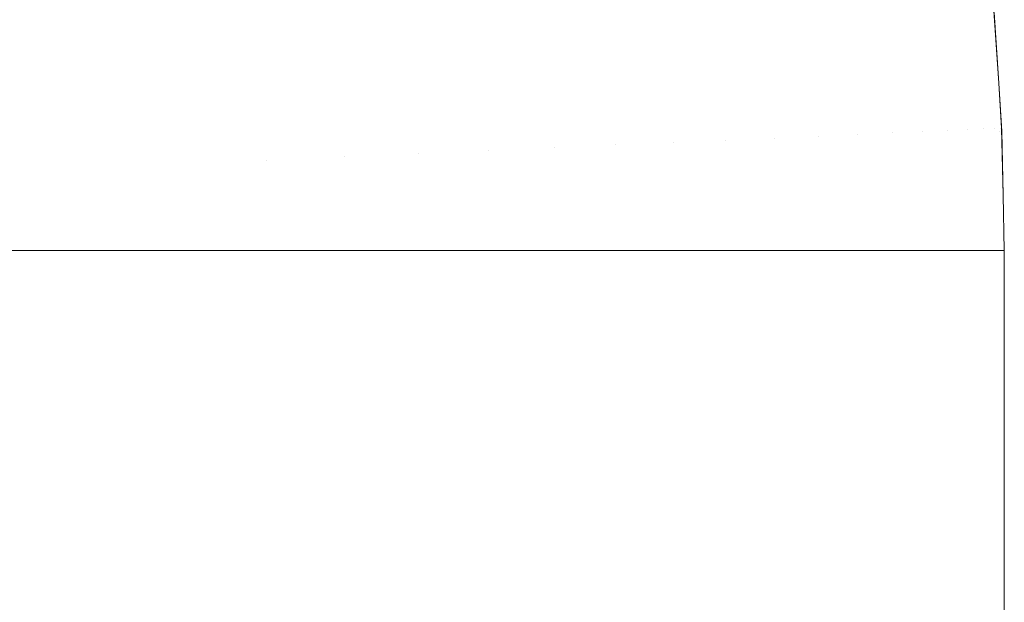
# Model space of a CAD drawing. Header units: centimetres. Extents: x -26 to 27.3, y -25.3 to -23.5.
# Tile 194 of 200: x 27.2742 to 27.3094, y -23.5724 to -23.5517. Entities that reach past the tile are written whole.
import ezdxf

# ---------------------------------------------------------------- set-up
doc = ezdxf.new("R2010")
doc.units = ezdxf.units.CM
doc.header["$LTSCALE"] = 2.54
doc.layers.add('Lucido design-1', color=7, linetype='Continuous')

# ---------------------------------------------------------------- blocks, each defined once
blk = doc.blocks.new('Gruppo-4-1')
at = {"color": 7, "linetype": 'Continuous', "lineweight": 9}
for points, invisible_edges in [([(27.30045, -23.547895, -349.343202), (27.300887, -23.55188, -349.343202), (27.30245, -23.551743, -349.347077), (27.302006, -23.54769, -349.347077)], 15), ([(27.302006, -23.54769, -349.347077), (27.30245, -23.551743, -349.347077), (27.303849, -23.551621, -349.35101), (27.303399, -23.547507, -349.35101)], 15), ([(27.304357, -23.547722, -350.011411), (27.304788, -23.551765, -350.011411), (27.303527, -23.551873, -350.015332), (27.303102, -23.547883, -350.015332)], 15), ([(27.305452, -23.547582, -350.007438), (27.305887, -23.551672, -350.007438), (27.304788, -23.551765, -350.011411), (27.304357, -23.547722, -350.011411)], 15), ([(27.306383, -23.547463, -350.00342), (27.306823, -23.551592, -350.00342), (27.305887, -23.551672, -350.007438), (27.305452, -23.547582, -350.007438)], 15), ([(27.296858, -23.548368, -349.335655), (27.297278, -23.552196, -349.335655), (27.299162, -23.552031, -349.339392), (27.298733, -23.548121, -349.339392)], 15), ([(27.298733, -23.548121, -349.339392), (27.299162, -23.552031, -349.339392), (27.300887, -23.55188, -349.343202), (27.30045, -23.547895, -349.343202)], 15), ([(27.301689, -23.548064, -350.019194), (27.302108, -23.551993, -350.019194), (27.300533, -23.552127, -350.02299), (27.300121, -23.548265, -350.02299)], 15), ([(27.303102, -23.547883, -350.015332), (27.303527, -23.551873, -350.015332), (27.302108, -23.551993, -350.019194), (27.301689, -23.548064, -350.019194)], 15), ([(27.294828, -23.548635, -349.331997), (27.295237, -23.552374, -349.331997), (27.297278, -23.552196, -349.335655), (27.296858, -23.548368, -349.335655)], 15), ([(27.300121, -23.548265, -350.02299), (27.300533, -23.552127, -350.02299), (27.298805, -23.552274, -350.026716), (27.298402, -23.548485, -350.026716)], 15), ([(27.292645, -23.548922, -349.328425), (27.293044, -23.552566, -349.328425), (27.295237, -23.552374, -349.331997), (27.294828, -23.548635, -349.331997)], 15), ([(27.296533, -23.548724, -350.030363), (27.296928, -23.552434, -350.030363), (27.294906, -23.552606, -350.033928), (27.29452, -23.548982, -350.033928)], 15), ([(27.298402, -23.548485, -350.026716), (27.298805, -23.552274, -350.026716), (27.296928, -23.552434, -350.030363), (27.296533, -23.548724, -350.030363)], 15), ([(27.290313, -23.549229, -349.324944), (27.290701, -23.552771, -349.324944), (27.293044, -23.552566, -349.328425), (27.292645, -23.548922, -349.328425)], 15), ([(27.29452, -23.548982, -350.033928), (27.294906, -23.552606, -350.033928), (27.292741, -23.552791, -350.037403), (27.292365, -23.549258, -350.037403)], 15), ([(27.287836, -23.549556, -349.321563), (27.288212, -23.552989, -349.321563), (27.290701, -23.552771, -349.324944), (27.290313, -23.549229, -349.324944)], 15), ([(27.292365, -23.549258, -350.037403), (27.292741, -23.552791, -350.037403), (27.290439, -23.552987, -350.040783), (27.290073, -23.549551, -350.040783)], 15), ([(27.287648, -23.549862, -350.044062), (27.288003, -23.553194, -350.044062), (27.285437, -23.553412, -350.047236), (27.285094, -23.550189, -350.047236)], 15), ([(27.285217, -23.5499, -349.318286), (27.285581, -23.553219, -349.318286), (27.288212, -23.552989, -349.321563), (27.287836, -23.549556, -349.321563)], 15), ([(27.290073, -23.549551, -350.040783), (27.290439, -23.552987, -350.040783), (27.288003, -23.553194, -350.044062), (27.287648, -23.549862, -350.044062)], 15), ([(27.285094, -23.550189, -350.047236), (27.285437, -23.553412, -350.047236), (27.282747, -23.553641, -350.0503), (27.282416, -23.550532, -350.0503)], 15), ([(27.282461, -23.550263, -349.31512), (27.282811, -23.553461, -349.31512), (27.285581, -23.553219, -349.318286), (27.285217, -23.5499, -349.318286)], 15), ([(27.279572, -23.550643, -349.31207), (27.279908, -23.553715, -349.31207), (27.282811, -23.553461, -349.31512), (27.282461, -23.550263, -349.31512)], 15), ([(27.282416, -23.550532, -350.0503), (27.282747, -23.553641, -350.0503), (27.279938, -23.55388, -350.053248), (27.279619, -23.55089, -350.053248)], 15), ([(27.276555, -23.551041, -349.309144), (27.276877, -23.55398, -349.309144), (27.279908, -23.553715, -349.31207), (27.279572, -23.550643, -349.31207)], 15), ([(27.279619, -23.55089, -350.053248), (27.279938, -23.55388, -350.053248), (27.277014, -23.554129, -350.056075), (27.276708, -23.551263, -350.056075)], 15), ([(27.273415, -23.551454, -349.306345), (27.273721, -23.554256, -349.306345), (27.276877, -23.55398, -349.309144), (27.276555, -23.551041, -349.309144)], 15), ([(27.276708, -23.551263, -350.056075), (27.277014, -23.554129, -350.056075), (27.27398, -23.554387, -350.058779), (27.273689, -23.55165, -350.058779)], 15), ([(27.307045, -23.551341, -349.363092), (27.307325, -23.55561, -349.363092), (27.308054, -23.555579, -349.367189), (27.307772, -23.551277, -349.367189)], 15), ([(27.307772, -23.551277, -349.367189), (27.308054, -23.555579, -349.367189), (27.308611, -23.555554, -349.37131), (27.308328, -23.551229, -349.37131)], 15), ([(27.308328, -23.551229, -349.37131), (27.308611, -23.555554, -349.37131), (27.308997, -23.555537, -349.375446), (27.308712, -23.551195, -349.375446)], 15), ([(27.308712, -23.551195, -349.375446), (27.308997, -23.555537, -349.375446), (27.309211, -23.555528, -349.379592), (27.308925, -23.551177, -349.379592)], 15), ([(27.309153, -23.553929, -349.382667), (27.308972, -23.551172, -349.382667), (27.308925, -23.551177, -349.379592), (27.309211, -23.555528, -349.379592)], 14), ([(27.308972, -23.551173, -349.382667), (27.309153, -23.553929, -349.382667), (27.309154, -23.553929, -349.982667), (27.308993, -23.551407, -349.982667)], 10), ([(27.30245, -23.551743, -349.347077), (27.302716, -23.555812, -349.347077), (27.30412, -23.55575, -349.35101), (27.303849, -23.551621, -349.35101)], 15), ([(27.303849, -23.551621, -349.35101), (27.30412, -23.55575, -349.35101), (27.305357, -23.555696, -349.354995), (27.305082, -23.551513, -349.354995)], 15), ([(27.305082, -23.551513, -349.354995), (27.305357, -23.555696, -349.354995), (27.306426, -23.55565, -349.359025), (27.306148, -23.551419, -349.359025)], 15), ([(27.306823, -23.551592, -350.00342), (27.307088, -23.555736, -350.00342), (27.306149, -23.555776, -350.007438), (27.305887, -23.551672, -350.007438)], 15), ([(27.306148, -23.551419, -349.359025), (27.306426, -23.55565, -349.359025), (27.307325, -23.55561, -349.363092), (27.307045, -23.551341, -349.363092)], 15), ([(27.307594, -23.551526, -349.999363), (27.307861, -23.555703, -349.999363), (27.307088, -23.555736, -350.00342), (27.306823, -23.551592, -350.00342)], 15), ([(27.308198, -23.551475, -349.995273), (27.308466, -23.555678, -349.995273), (27.307861, -23.555703, -349.999363), (27.307594, -23.551526, -349.999363)], 15), ([(27.308633, -23.551438, -349.991159), (27.308902, -23.555659, -349.991159), (27.308466, -23.555678, -349.995273), (27.308198, -23.551475, -349.995273)], 15), ([(27.308898, -23.551415, -349.987027), (27.309168, -23.555648, -349.987027), (27.308902, -23.555659, -349.991159), (27.308633, -23.551438, -349.991159)], 15), ([(27.309168, -23.555648, -349.987027), (27.308898, -23.551415, -349.987027), (27.308993, -23.551407, -349.982667), (27.309154, -23.553929, -349.982667)], 11), ([(27.299162, -23.552031, -349.339392), (27.299419, -23.555956, -349.339392), (27.301149, -23.55588, -349.343202), (27.300887, -23.55188, -349.343202)], 15), ([(27.300887, -23.55188, -349.343202), (27.301149, -23.55588, -349.343202), (27.302716, -23.555812, -349.347077), (27.30245, -23.551743, -349.347077)], 15), ([(27.303527, -23.551873, -350.015332), (27.303782, -23.555877, -350.015332), (27.302359, -23.555937, -350.019194), (27.302108, -23.551993, -350.019194)], 15), ([(27.304788, -23.551765, -350.011411), (27.305046, -23.555823, -350.011411), (27.303782, -23.555877, -350.015332), (27.303527, -23.551873, -350.015332)], 15), ([(27.305887, -23.551672, -350.007438), (27.306149, -23.555776, -350.007438), (27.305046, -23.555823, -350.011411), (27.304788, -23.551765, -350.011411)], 15), ([(27.295237, -23.552374, -349.331997), (27.295483, -23.556127, -349.331997), (27.29753, -23.556038, -349.335655), (27.297278, -23.552196, -349.335655)], 15), ([(27.298805, -23.552274, -350.026716), (27.299048, -23.556078, -350.026716), (27.297166, -23.556158, -350.030363), (27.296928, -23.552434, -350.030363)], 15), ([(27.297278, -23.552196, -349.335655), (27.29753, -23.556038, -349.335655), (27.299419, -23.555956, -349.339392), (27.299162, -23.552031, -349.339392)], 15), ([(27.300533, -23.552127, -350.02299), (27.30078, -23.556004, -350.02299), (27.299048, -23.556078, -350.026716), (27.298805, -23.552274, -350.026716)], 15), ([(27.302108, -23.551993, -350.019194), (27.302359, -23.555937, -350.019194), (27.30078, -23.556004, -350.02299), (27.300533, -23.552127, -350.02299)], 15), ([(27.290701, -23.552771, -349.324944), (27.290934, -23.556326, -349.324944), (27.293284, -23.556223, -349.328425), (27.293044, -23.552566, -349.328425)], 15), ([(27.294906, -23.552606, -350.033928), (27.295138, -23.556244, -350.033928), (27.292967, -23.556336, -350.037403), (27.292741, -23.552791, -350.037403)], 15), ([(27.293044, -23.552566, -349.328425), (27.293284, -23.556223, -349.328425), (27.295483, -23.556127, -349.331997), (27.295237, -23.552374, -349.331997)], 15), ([(27.296928, -23.552434, -350.030363), (27.297166, -23.556158, -350.030363), (27.295138, -23.556244, -350.033928), (27.294906, -23.552606, -350.033928)], 15), ([(27.285581, -23.553219, -349.318286), (27.285799, -23.55655, -349.318286), (27.288438, -23.556435, -349.321563), (27.288212, -23.552989, -349.321563)], 15), ([(27.290439, -23.552987, -350.040783), (27.290659, -23.556434, -350.040783), (27.288216, -23.556538, -350.044062), (27.288003, -23.553194, -350.044062)], 15), ([(27.288212, -23.552989, -349.321563), (27.288438, -23.556435, -349.321563), (27.290934, -23.556326, -349.324944), (27.290701, -23.552771, -349.324944)], 15), ([(27.292741, -23.552791, -350.037403), (27.292967, -23.556336, -350.037403), (27.290659, -23.556434, -350.040783), (27.290439, -23.552987, -350.040783)], 15), ([(27.282811, -23.553461, -349.31512), (27.283022, -23.556672, -349.31512), (27.285799, -23.55655, -349.318286), (27.285581, -23.553219, -349.318286)], 15), ([(27.288003, -23.553194, -350.044062), (27.288216, -23.556538, -350.044062), (27.285644, -23.556647, -350.047236), (27.285437, -23.553412, -350.047236)], 15), ([(27.276877, -23.55398, -349.309144), (27.27707, -23.556931, -349.309144), (27.280111, -23.556799, -349.31207), (27.279908, -23.553715, -349.31207)], 15), ([(27.279908, -23.553715, -349.31207), (27.280111, -23.556799, -349.31207), (27.283022, -23.556672, -349.31512), (27.282811, -23.553461, -349.31512)], 15), ([(27.282747, -23.553641, -350.0503), (27.282946, -23.556762, -350.0503), (27.280129, -23.556881, -350.053248), (27.279938, -23.55388, -350.053248)], 15), ([(27.285437, -23.553412, -350.047236), (27.285644, -23.556647, -350.047236), (27.282946, -23.556762, -350.0503), (27.282747, -23.553641, -350.0503)], 15), ([(27.273721, -23.554256, -349.306345), (27.273906, -23.55707, -349.306345), (27.27707, -23.556931, -349.309144), (27.276877, -23.55398, -349.309144)], 15), ([(27.279938, -23.55388, -350.053248), (27.280129, -23.556881, -350.053248), (27.277197, -23.557006, -350.056075), (27.277014, -23.554129, -350.056075)], 15), ([(27.309211, -23.555528, -349.379592), (27.309258, -23.555526, -349.382667), (27.309153, -23.553929, -349.382667)], 9), ([(27.309263, -23.555644, -349.982667), (27.309154, -23.553929, -349.982667), (27.309153, -23.553929, -349.382667), (27.309258, -23.555526, -349.382667)], 10), ([(27.309154, -23.553929, -349.982667), (27.309263, -23.555644, -349.982667), (27.309168, -23.555648, -349.987027)], 10), ([(27.277014, -23.554129, -350.056075), (27.277197, -23.557006, -350.056075), (27.274155, -23.557135, -350.058779), (27.27398, -23.554387, -350.058779)], 15), ([(27.302716, -23.555812, -349.347077), (27.301149, -23.55588, -349.343202), (27.301236, -23.559888, -349.343202), (27.302428, -23.559888, -349.346146)], 11), ([(27.302428, -23.559888, -349.346146), (27.302805, -23.559888, -349.347077), (27.302716, -23.555812, -349.347077)], 10), ([(27.30412, -23.55575, -349.35101), (27.302716, -23.555812, -349.347077), (27.302805, -23.559888, -349.347077), (27.303852, -23.559888, -349.350007)], 11), ([(27.305046, -23.555823, -350.011411), (27.305133, -23.559888, -350.011411), (27.303867, -23.559888, -350.015332), (27.303782, -23.555877, -350.015332)], 13), ([(27.303852, -23.559888, -349.350007), (27.30421, -23.559888, -349.35101), (27.30412, -23.55575, -349.35101)], 10), ([(27.305357, -23.555696, -349.354995), (27.30412, -23.55575, -349.35101), (27.30421, -23.559888, -349.35101), (27.305116, -23.559888, -349.353927)], 11), ([(27.306149, -23.555776, -350.007438), (27.306236, -23.559888, -350.007438), (27.305133, -23.559888, -350.011411), (27.305046, -23.555823, -350.011411)], 13), ([(27.305116, -23.559888, -349.353927), (27.305448, -23.559888, -349.354995), (27.305357, -23.555696, -349.354995)], 10), ([(27.306426, -23.55565, -349.359025), (27.305357, -23.555696, -349.354995), (27.305448, -23.559888, -349.354995), (27.306219, -23.559888, -349.357899)], 11), ([(27.307088, -23.555736, -350.00342), (27.307176, -23.559888, -350.00342), (27.306236, -23.559888, -350.007438), (27.306149, -23.555776, -350.007438)], 13), ([(27.306219, -23.559888, -349.357899), (27.306518, -23.559888, -349.359025), (27.306426, -23.55565, -349.359025)], 10), ([(27.307325, -23.55561, -349.363092), (27.306426, -23.55565, -349.359025), (27.306518, -23.559888, -349.359025), (27.307158, -23.559888, -349.361917)], 11), ([(27.307861, -23.555703, -349.999363), (27.307949, -23.559888, -349.999363), (27.307176, -23.559888, -350.00342), (27.307088, -23.555736, -350.00342)], 13), ([(27.307158, -23.559888, -349.361917), (27.307418, -23.559888, -349.363092), (27.307325, -23.55561, -349.363092)], 10), ([(27.308054, -23.555579, -349.367189), (27.307325, -23.55561, -349.363092), (27.307418, -23.559888, -349.363092), (27.307932, -23.559888, -349.365974)], 11), ([(27.308466, -23.555678, -349.995273), (27.308555, -23.559888, -349.995273), (27.307949, -23.559888, -349.999363), (27.307861, -23.555703, -349.999363)], 13), ([(27.307932, -23.559888, -349.365974), (27.308148, -23.559888, -349.367189), (27.308054, -23.555579, -349.367189)], 10), ([(27.308611, -23.555554, -349.37131), (27.308054, -23.555579, -349.367189), (27.308148, -23.559888, -349.367189), (27.308537, -23.559888, -349.370062)], 11), ([(27.308902, -23.555659, -349.991159), (27.308992, -23.559888, -349.991159), (27.308555, -23.559888, -349.995273), (27.308466, -23.555678, -349.995273)], 13), ([(27.308537, -23.559888, -349.370062), (27.308706, -23.559888, -349.37131), (27.308611, -23.555554, -349.37131)], 10), ([(27.308997, -23.555537, -349.375446), (27.308611, -23.555554, -349.37131), (27.308706, -23.559888, -349.37131), (27.308973, -23.559888, -349.374176)], 11), ([(27.309168, -23.555648, -349.987027), (27.309258, -23.559888, -349.987027), (27.308992, -23.559888, -349.991159), (27.308902, -23.555659, -349.991159)], 13), ([(27.308973, -23.559888, -349.374176), (27.309092, -23.559888, -349.375446), (27.308997, -23.555537, -349.375446)], 10), ([(27.309211, -23.555528, -349.379592), (27.308997, -23.555537, -349.375446), (27.309092, -23.559888, -349.375446), (27.30924, -23.559888, -349.378308)], 11), ([(27.309258, -23.559888, -349.987027), (27.309168, -23.555648, -349.987027), (27.309263, -23.555644, -349.982667), (27.309311, -23.557916, -349.982667)], 11), ([(27.30931, -23.557916, -349.382667), (27.309258, -23.555526, -349.382667), (27.309211, -23.555528, -349.379592), (27.309306, -23.559888, -349.379592)], 14), ([(27.30924, -23.559888, -349.378308), (27.309306, -23.559888, -349.379592), (27.309211, -23.555528, -349.379592)], 10), ([(27.309258, -23.555526, -349.382667), (27.30931, -23.557916, -349.382667), (27.309311, -23.557916, -349.982667), (27.309263, -23.555644, -349.982667)], 10), ([(27.295483, -23.556127, -349.331997), (27.293284, -23.556223, -349.328425), (27.293364, -23.559888, -349.328425), (27.295205, -23.559888, -349.331412)], 11), ([(27.297166, -23.556158, -350.030363), (27.297245, -23.559888, -350.030363), (27.295215, -23.559888, -350.033928), (27.295138, -23.556244, -350.033928)], 13), ([(27.295205, -23.559888, -349.331412), (27.295566, -23.559888, -349.331997), (27.295483, -23.556127, -349.331997)], 10), ([(27.29753, -23.556038, -349.335655), (27.295483, -23.556127, -349.331997), (27.295566, -23.559888, -349.331997), (27.297234, -23.559888, -349.334976)], 11), ([(27.299048, -23.556078, -350.026716), (27.299129, -23.559888, -350.026716), (27.297245, -23.559888, -350.030363), (27.297166, -23.556158, -350.030363)], 13), ([(27.297234, -23.559888, -349.334976), (27.297614, -23.559888, -349.335655), (27.29753, -23.556038, -349.335655)], 10), ([(27.299419, -23.555956, -349.339392), (27.29753, -23.556038, -349.335655), (27.297614, -23.559888, -349.335655), (27.299116, -23.559888, -349.338624)], 11), ([(27.30078, -23.556004, -350.02299), (27.300863, -23.559888, -350.02299), (27.299129, -23.559888, -350.026716), (27.299048, -23.556078, -350.026716)], 13), ([(27.299116, -23.559888, -349.338624), (27.299505, -23.559888, -349.339392), (27.299419, -23.555956, -349.339392)], 10), ([(27.301149, -23.55588, -349.343202), (27.299419, -23.555956, -349.339392), (27.299505, -23.559888, -349.339392), (27.300849, -23.559888, -349.342349)], 11), ([(27.302359, -23.555937, -350.019194), (27.302443, -23.559888, -350.019194), (27.300863, -23.559888, -350.02299), (27.30078, -23.556004, -350.02299)], 13), ([(27.300849, -23.559888, -349.342349), (27.301236, -23.559888, -349.343202), (27.301149, -23.55588, -349.343202)], 10), ([(27.303782, -23.555877, -350.015332), (27.303867, -23.559888, -350.015332), (27.302443, -23.559888, -350.019194), (27.302359, -23.555937, -350.019194)], 13), ([(27.285799, -23.55655, -349.318286), (27.283022, -23.556672, -349.31512), (27.283092, -23.559888, -349.31512), (27.285709, -23.559888, -349.3181)], 11), ([(27.288216, -23.556538, -350.044062), (27.288287, -23.559888, -350.044062), (27.285712, -23.559888, -350.047236), (27.285644, -23.556647, -350.047236)], 13), ([(27.285709, -23.559888, -349.3181), (27.285872, -23.559888, -349.318286), (27.285799, -23.55655, -349.318286)], 10), ([(27.288438, -23.556435, -349.321563), (27.285799, -23.55655, -349.318286), (27.285872, -23.559888, -349.318286), (27.288282, -23.559888, -349.321276)], 11), ([(27.290659, -23.556434, -350.040783), (27.290732, -23.559888, -350.040783), (27.288287, -23.559888, -350.044062), (27.288216, -23.556538, -350.044062)], 13), ([(27.288282, -23.559888, -349.321276), (27.288513, -23.559888, -349.321563), (27.288438, -23.556435, -349.321563)], 10), ([(27.290934, -23.556326, -349.324944), (27.288438, -23.556435, -349.321563), (27.288513, -23.559888, -349.321563), (27.290725, -23.559888, -349.324556)], 11), ([(27.292967, -23.556336, -350.037403), (27.293043, -23.559888, -350.037403), (27.290732, -23.559888, -350.040783), (27.290659, -23.556434, -350.040783)], 13), ([(27.290725, -23.559888, -349.324556), (27.291012, -23.559888, -349.324944), (27.290934, -23.556326, -349.324944)], 10), ([(27.293284, -23.556223, -349.328425), (27.290934, -23.556326, -349.324944), (27.291012, -23.559888, -349.324944), (27.293034, -23.559888, -349.327937)], 11), ([(27.295138, -23.556244, -350.033928), (27.295215, -23.559888, -350.033928), (27.293043, -23.559888, -350.037403), (27.292967, -23.556336, -350.037403)], 13), ([(27.293034, -23.559888, -349.327937), (27.293364, -23.559888, -349.328425), (27.293284, -23.556223, -349.328425)], 10), ([(27.277256, -23.559888, -349.30926), (27.280178, -23.559888, -349.31207), (27.280111, -23.556799, -349.31207), (27.27707, -23.556931, -349.309144)], 14), ([(27.280129, -23.556881, -350.053248), (27.280193, -23.559888, -350.053248), (27.277258, -23.559888, -350.056075), (27.277197, -23.557006, -350.056075)], 13), ([(27.280193, -23.559888, -349.312086), (27.283011, -23.559888, -349.315035), (27.283022, -23.556672, -349.31512), (27.280111, -23.556799, -349.31207)], 14), ([(27.280111, -23.556799, -349.31207), (27.280178, -23.559888, -349.31207), (27.280193, -23.559888, -349.312086)], 9), ([(27.282946, -23.556762, -350.0503), (27.283013, -23.559888, -350.0503), (27.280193, -23.559888, -350.053248), (27.280129, -23.556881, -350.053248)], 13), ([(27.285644, -23.556647, -350.047236), (27.285712, -23.559888, -350.047236), (27.283013, -23.559888, -350.0503), (27.282946, -23.556762, -350.0503)], 13), ([(27.283011, -23.559888, -349.315035), (27.283092, -23.559888, -349.31512), (27.283022, -23.556672, -349.31512)], 10), ([(27.27421, -23.559888, -349.306559), (27.277135, -23.559888, -349.309144), (27.27707, -23.556931, -349.309144), (27.273906, -23.55707, -349.306345)], 14), ([(27.277197, -23.557006, -350.056075), (27.277258, -23.559888, -350.056075), (27.274214, -23.559888, -350.058779), (27.274155, -23.557135, -350.058779)], 13), ([(27.27707, -23.556931, -349.309144), (27.277135, -23.559888, -349.309144), (27.277256, -23.559888, -349.30926)], 9), ([(27.309311, -23.557916, -349.982667), (27.309353, -23.559888, -349.982667), (27.309258, -23.559888, -349.987027)], 8), ([(27.309306, -23.559888, -349.379592), (27.309353, -23.559888, -349.382667), (27.30931, -23.557916, -349.382667)], 8), ([(27.309311, -23.557916, -349.982667), (27.30931, -23.557916, -349.382667), (27.309353, -23.559888, -349.382667), (27.309353, -23.559888, -349.982667)], 1), ([(27.274214, -23.559888, -350.058779), (27.274214, -25.159888, -350.058779), (27.271065, -25.159888, -350.061354), (27.271065, -23.559888, -350.061354)], 5), ([(27.277135, -23.559888, -349.309144), (27.27421, -23.559888, -349.306559), (27.27421, -25.159888, -349.306559), (27.277135, -25.159888, -349.309144)], 10), ([(27.277258, -23.559888, -350.056075), (27.277258, -25.159888, -350.056075), (27.274214, -25.159888, -350.058779), (27.274214, -23.559888, -350.058779)], 5), ([(27.277135, -25.159888, -349.309144), (27.277256, -25.159888, -349.30926), (27.277256, -23.559888, -349.30926), (27.277135, -23.559888, -349.309144)], 10), ([(27.280178, -23.559888, -349.31207), (27.277256, -23.559888, -349.30926), (27.277256, -25.159888, -349.30926), (27.280178, -25.159888, -349.31207)], 10), ([(27.280193, -23.559888, -350.053248), (27.280193, -25.159888, -350.053248), (27.277258, -25.159888, -350.056075), (27.277258, -23.559888, -350.056075)], 5), ([(27.280178, -25.159888, -349.31207), (27.280193, -25.159888, -349.312086), (27.280193, -23.559888, -349.312086), (27.280178, -23.559888, -349.31207)], 10), ([(27.283011, -25.159888, -349.315035), (27.283011, -23.559888, -349.315035), (27.280193, -23.559888, -349.312086), (27.280193, -25.159888, -349.312086)], 5), ([(27.283013, -23.559888, -350.0503), (27.283013, -25.159888, -350.0503), (27.280193, -25.159888, -350.053248), (27.280193, -23.559888, -350.053248)], 5), ([(27.283092, -23.559888, -349.31512), (27.283011, -23.559888, -349.315035), (27.283011, -25.159888, -349.315035), (27.283092, -25.159888, -349.31512)], 10), ([(27.285712, -23.559888, -350.047236), (27.285712, -25.159888, -350.047236), (27.283013, -25.159888, -350.0503), (27.283013, -23.559888, -350.0503)], 5), ([(27.283092, -25.159888, -349.31512), (27.285709, -25.159888, -349.3181), (27.285709, -23.559888, -349.3181), (27.283092, -23.559888, -349.31512)], 10), ([(27.285872, -23.559888, -349.318286), (27.285709, -23.559888, -349.3181), (27.285709, -25.159888, -349.3181), (27.285872, -25.159888, -349.318286)], 10), ([(27.288287, -23.559888, -350.044062), (27.288287, -25.159888, -350.044062), (27.285712, -25.159888, -350.047236), (27.285712, -23.559888, -350.047236)], 5), ([(27.285872, -25.159888, -349.318286), (27.288282, -25.159888, -349.321276), (27.288282, -23.559888, -349.321276), (27.285872, -23.559888, -349.318286)], 10), ([(27.288513, -23.559888, -349.321563), (27.288282, -23.559888, -349.321276), (27.288282, -25.159888, -349.321276), (27.288513, -25.159888, -349.321563)], 10), ([(27.290732, -23.559888, -350.040783), (27.290732, -25.159888, -350.040783), (27.288287, -25.159888, -350.044062), (27.288287, -23.559888, -350.044062)], 5), ([(27.288513, -25.159888, -349.321563), (27.290725, -25.159888, -349.324556), (27.290725, -23.559888, -349.324556), (27.288513, -23.559888, -349.321563)], 10), ([(27.291012, -23.559888, -349.324944), (27.290725, -23.559888, -349.324556), (27.290725, -25.159888, -349.324556), (27.291012, -25.159888, -349.324944)], 10), ([(27.293043, -23.559888, -350.037403), (27.293043, -25.159888, -350.037403), (27.290732, -25.159888, -350.040783), (27.290732, -23.559888, -350.040783)], 5), ([(27.291012, -25.159888, -349.324944), (27.293034, -25.159888, -349.327937), (27.293034, -23.559888, -349.327937), (27.291012, -23.559888, -349.324944)], 10), ([(27.293364, -23.559888, -349.328425), (27.293034, -23.559888, -349.327937), (27.293034, -25.159888, -349.327937), (27.293364, -25.159888, -349.328425)], 10), ([(27.295215, -23.559888, -350.033928), (27.295215, -25.159888, -350.033928), (27.293043, -25.159888, -350.037403), (27.293043, -23.559888, -350.037403)], 5), ([(27.293364, -25.159888, -349.328425), (27.295205, -25.159888, -349.331412), (27.295205, -23.559888, -349.331412), (27.293364, -23.559888, -349.328425)], 10), ([(27.295566, -23.559888, -349.331997), (27.295205, -23.559888, -349.331412), (27.295205, -25.159888, -349.331412), (27.295566, -25.159888, -349.331997)], 10), ([(27.297245, -23.559888, -350.030363), (27.297245, -25.159888, -350.030363), (27.295215, -25.159888, -350.033928), (27.295215, -23.559888, -350.033928)], 5), ([(27.295566, -25.159888, -349.331997), (27.297234, -25.159888, -349.334976), (27.297234, -23.559888, -349.334976), (27.295566, -23.559888, -349.331997)], 10), ([(27.297614, -23.559888, -349.335655), (27.297234, -23.559888, -349.334976), (27.297234, -25.159888, -349.334976), (27.297614, -25.159888, -349.335655)], 10), ([(27.299129, -23.559888, -350.026716), (27.299129, -25.159888, -350.026716), (27.297245, -25.159888, -350.030363), (27.297245, -23.559888, -350.030363)], 5), ([(27.297614, -25.159888, -349.335655), (27.299116, -25.159888, -349.338624), (27.299116, -23.559888, -349.338624), (27.297614, -23.559888, -349.335655)], 10), ([(27.299505, -23.559888, -349.339392), (27.299116, -23.559888, -349.338624), (27.299116, -25.159888, -349.338624), (27.299505, -25.159888, -349.339392)], 10), ([(27.300863, -23.559888, -350.02299), (27.300863, -25.159888, -350.02299), (27.299129, -25.159888, -350.026716), (27.299129, -23.559888, -350.026716)], 5), ([(27.299505, -25.159888, -349.339392), (27.300849, -25.159888, -349.342349), (27.300849, -23.559888, -349.342349), (27.299505, -23.559888, -349.339392)], 10), ([(27.301236, -23.559888, -349.343202), (27.300849, -23.559888, -349.342349), (27.300849, -25.159888, -349.342349), (27.301236, -25.159888, -349.343202)], 10), ([(27.302443, -23.559888, -350.019194), (27.302443, -25.159888, -350.019194), (27.300863, -25.159888, -350.02299), (27.300863, -23.559888, -350.02299)], 5), ([(27.301236, -25.159888, -349.343202), (27.302428, -25.159888, -349.346146), (27.302428, -23.559888, -349.346146), (27.301236, -23.559888, -349.343202)], 10), ([(27.302805, -23.559888, -349.347077), (27.302428, -23.559888, -349.346146), (27.302428, -25.159888, -349.346146), (27.302805, -25.159888, -349.347077)], 10), ([(27.303867, -23.559888, -350.015332), (27.303867, -25.159888, -350.015332), (27.302443, -25.159888, -350.019194), (27.302443, -23.559888, -350.019194)], 5), ([(27.302805, -25.159888, -349.347077), (27.303852, -25.159888, -349.350007), (27.303852, -23.559888, -349.350007), (27.302805, -23.559888, -349.347077)], 10), ([(27.30421, -23.559888, -349.35101), (27.303852, -23.559888, -349.350007), (27.303852, -25.159888, -349.350007), (27.30421, -25.159888, -349.35101)], 10), ([(27.305133, -23.559888, -350.011411), (27.305133, -25.159888, -350.011411), (27.303867, -25.159888, -350.015332), (27.303867, -23.559888, -350.015332)], 5), ([(27.30421, -25.159888, -349.35101), (27.305116, -25.159888, -349.353927), (27.305116, -23.559888, -349.353927), (27.30421, -23.559888, -349.35101)], 10), ([(27.305448, -23.559888, -349.354995), (27.305116, -23.559888, -349.353927), (27.305116, -25.159888, -349.353927), (27.305448, -25.159888, -349.354995)], 10), ([(27.306236, -23.559888, -350.007438), (27.306236, -25.159888, -350.007438), (27.305133, -25.159888, -350.011411), (27.305133, -23.559888, -350.011411)], 5), ([(27.305448, -25.159888, -349.354995), (27.306219, -25.159888, -349.357899), (27.306219, -23.559888, -349.357899), (27.305448, -23.559888, -349.354995)], 10), ([(27.306518, -23.559888, -349.359025), (27.306219, -23.559888, -349.357899), (27.306219, -25.159888, -349.357899), (27.306518, -25.159888, -349.359025)], 10), ([(27.307176, -23.559888, -350.00342), (27.307176, -25.159888, -350.00342), (27.306236, -25.159888, -350.007438), (27.306236, -23.559888, -350.007438)], 5), ([(27.306518, -25.159888, -349.359025), (27.307158, -25.159888, -349.361917), (27.307158, -23.559888, -349.361917), (27.306518, -23.559888, -349.359025)], 10), ([(27.307418, -23.559888, -349.363092), (27.307158, -23.559888, -349.361917), (27.307158, -25.159888, -349.361917), (27.307418, -25.159888, -349.363092)], 10), ([(27.307949, -23.559888, -349.999363), (27.307949, -25.159888, -349.999363), (27.307176, -25.159888, -350.00342), (27.307176, -23.559888, -350.00342)], 5), ([(27.307418, -25.159888, -349.363092), (27.307932, -25.159888, -349.365974), (27.307932, -23.559888, -349.365974), (27.307418, -23.559888, -349.363092)], 10), ([(27.308148, -23.559888, -349.367189), (27.307932, -23.559888, -349.365974), (27.307932, -25.159888, -349.365974), (27.308148, -25.159888, -349.367189)], 10), ([(27.308555, -23.559888, -349.995273), (27.308555, -25.159888, -349.995273), (27.307949, -25.159888, -349.999363), (27.307949, -23.559888, -349.999363)], 5), ([(27.308148, -25.159888, -349.367189), (27.308537, -25.159888, -349.370062), (27.308537, -23.559888, -349.370062), (27.308148, -23.559888, -349.367189)], 10), ([(27.308706, -23.559888, -349.37131), (27.308537, -23.559888, -349.370062), (27.308537, -25.159888, -349.370062), (27.308706, -25.159888, -349.37131)], 10), ([(27.308992, -23.559888, -349.991159), (27.308992, -25.159888, -349.991159), (27.308555, -25.159888, -349.995273), (27.308555, -23.559888, -349.995273)], 5), ([(27.308706, -25.159888, -349.37131), (27.308973, -25.159888, -349.374176), (27.308973, -23.559888, -349.374176), (27.308706, -23.559888, -349.37131)], 10), ([(27.309092, -23.559888, -349.375446), (27.308973, -23.559888, -349.374176), (27.308973, -25.159888, -349.374176), (27.309092, -25.159888, -349.375446)], 10), ([(27.309258, -23.559888, -349.987027), (27.309258, -25.159888, -349.987027), (27.308992, -25.159888, -349.991159), (27.308992, -23.559888, -349.991159)], 5), ([(27.309092, -25.159888, -349.375446), (27.30924, -25.159888, -349.378308), (27.30924, -23.559888, -349.378308), (27.309092, -23.559888, -349.375446)], 10), ([(27.309306, -23.559888, -349.379592), (27.30924, -23.559888, -349.378308), (27.30924, -25.159888, -349.378308), (27.309306, -25.159888, -349.379592)], 10), ([(27.309353, -23.559888, -349.982667), (27.309353, -25.159888, -349.982667), (27.309258, -25.159888, -349.987027), (27.309258, -23.559888, -349.987027)], 4), ([(27.309306, -25.159888, -349.379592), (27.309353, -25.159888, -349.382667), (27.309353, -23.559888, -349.382667), (27.309306, -23.559888, -349.379592)], 8)]:
    blk.add_3dface(points, dxfattribs=dict(at, invisible_edges=invisible_edges))
blk.add_3dface([(27.309353, -23.559888, -349.982667), (27.309353, -23.559888, -349.382667), (27.309353, -25.159888, -349.382667), (27.309353, -25.159888, -349.982667)], dxfattribs=at)

msp = doc.modelspace()

# ---------------------------------------------------------------- block references
at = {"layer": 'Lucido design-1', "color": 7}
msp.add_blockref('Gruppo-4-1', (0, 0), dxfattribs=at)

doc.saveas('drawing.dxf')
